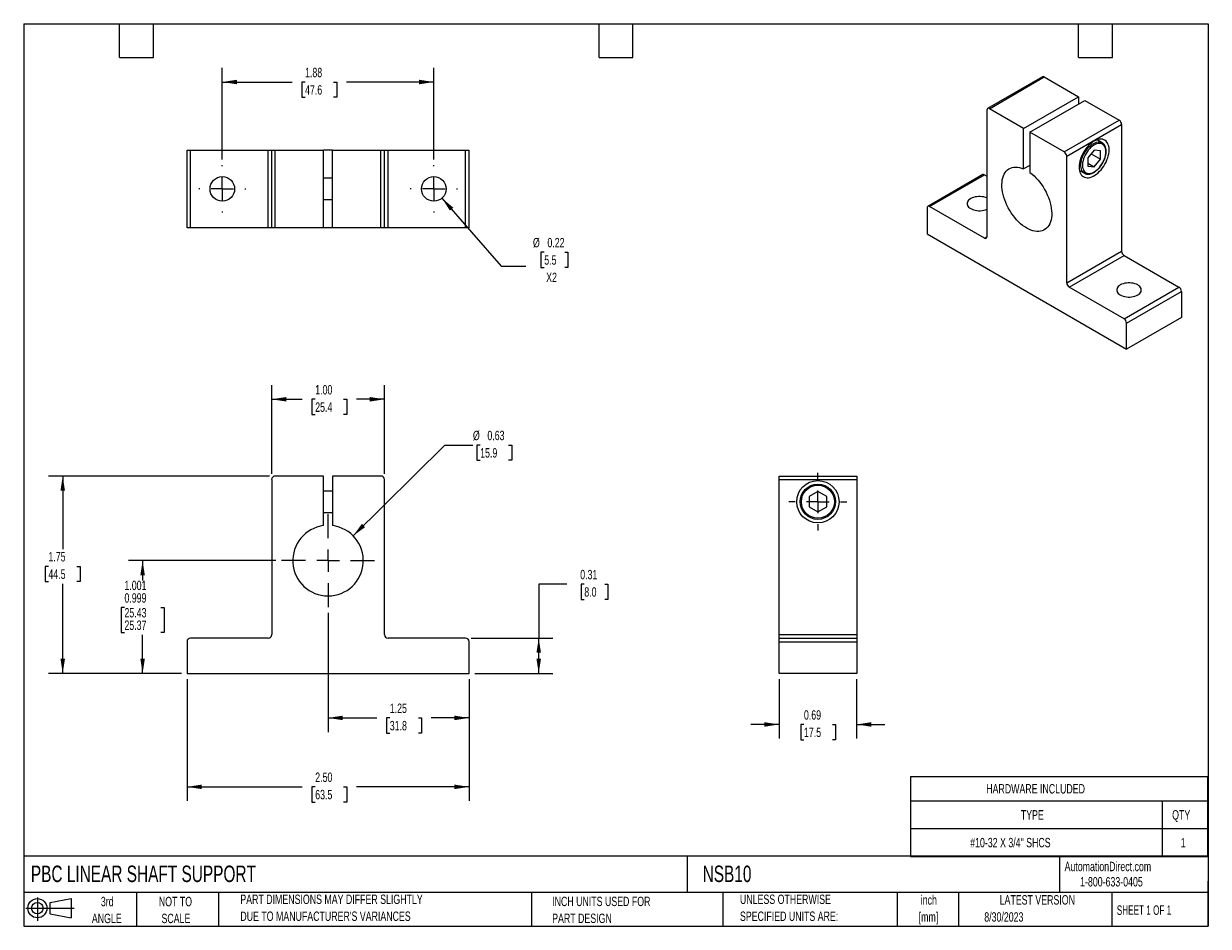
# Model space of a CAD drawing. Header units: inches. Extents: x 0.2 to 10.8, y 0.2 to 8.2.
import ezdxf

# ---------------------------------------------------------------- set-up
doc = ezdxf.new("R2010")
doc.units = ezdxf.units.IN
doc.header["$MEASUREMENT"] = 0
doc.linetypes.add('CENTERX2', pattern=[0.8, 0.5, -0.1, 0.1, -0.1])
doc.layers.add('CENTER', color=40, linetype='CENTERX2')
doc.layers.add('SLD-DEFPOINTS', color=7, linetype='Continuous')
doc.layers.add('DIMENSIONS', color=140, linetype='Continuous', lineweight=25)
doc.layers.add('TEXT', color=140, linetype='Continuous', lineweight=25)
doc.styles.add('SLDTEXTSTYLE0', font='TXT', dxfattribs={"width": 0.7})
doc.styles.add('SLDTEXTSTYLE1', font='TXT', dxfattribs={"width": 0.65})
doc.dimstyles.new('SLDDIMSTYLE0', dxfattribs={"dimtxt": 0.084961, "dimasz": 0.13, "dimexe": 0, "dimexo": 0.0625, "dimgap": 0.02124, "dimtad": 0, "dimtih": 1, "dimtoh": 1, "dimdec": 3, "dimrnd": 1e-09, "dimzin": 4, "dimdsep": 46, "dimtxsty": 'SLDTEXTSTYLE0', "dimsah": 1, "dimcen": 0.09, "dimadec": 0, "dimazin": 1, "dimlim": 1, "dimtp": 0.001, "dimtm": 0.001, "dimtfac": 1, "dimtdec": 3, "dimtofl": 0, "dimtmove": 0, "dimatfit": 3, "dimfxl": 0, "dimfrac": 2, "dimtolj": 1, "dimtzin": 12, "dimarcsym": 0})
doc.dimstyles.new('SLDDIMSTYLE1', dxfattribs={"dimtxt": 0.084961, "dimasz": 0.13, "dimexe": 0, "dimexo": 0.0625, "dimgap": 0.02124, "dimtad": 0, "dimtih": 1, "dimtoh": 1, "dimrnd": 1e-09, "dimzin": 12, "dimdsep": 46, "dimtxsty": 'SLDTEXTSTYLE0', "dimsah": 1, "dimcen": 0.09, "dimadec": 0, "dimazin": 3, "dimtfac": 1, "dimtofl": 0, "dimtmove": 0, "dimatfit": 3, "dimfxl": 0, "dimfrac": 2, "dimtolj": 1, "dimtzin": 12, "dimarcsym": 0})
doc.dimstyles.new('SLDDIMSTYLE2', dxfattribs={"dimtxt": 0.084961, "dimasz": 0.13, "dimexe": 0, "dimexo": 0.0625, "dimgap": 0.02124, "dimtad": 0, "dimtih": 1, "dimtoh": 1, "dimrnd": 1e-09, "dimzin": 4, "dimdsep": 46, "dimtxsty": 'SLDTEXTSTYLE0', "dimsah": 1, "dimcen": 0.09, "dimadec": 0, "dimazin": 1, "dimtfac": 1, "dimtofl": 0, "dimtmove": 0, "dimatfit": 3, "dimfxl": 0, "dimfrac": 2, "dimtolj": 1, "dimtzin": 12, "dimarcsym": 0})
doc.dimstyles.new('SLDDIMSTYLE3', dxfattribs={"dimtxt": 0.084961, "dimasz": 0.13, "dimexe": 0, "dimexo": 0.0625, "dimgap": 0.02124, "dimtad": 0, "dimtih": 1, "dimtoh": 1, "dimrnd": 1e-09, "dimdsep": 46, "dimtxsty": 'SLDTEXTSTYLE0', "dimsah": 1, "dimcen": 0.09, "dimadec": 0, "dimazin": 2, "dimtfac": 1, "dimtofl": 0, "dimtmove": 0, "dimatfit": 3, "dimfxl": 0, "dimfrac": 2, "dimtolj": 1, "dimtzin": 12, "dimarcsym": 0})
doc.dimstyles.new('SLDDIMSTYLE4', dxfattribs={"dimtxt": 0.084961, "dimasz": 0.13, "dimexe": 0, "dimexo": 0.0625, "dimgap": 0.02124, "dimtad": 0, "dimtih": 1, "dimtoh": 1, "dimrnd": 1e-09, "dimdsep": 46, "dimtxsty": 'SLDTEXTSTYLE0', "dimsah": 1, "dimcen": 0, "dimadec": 0, "dimazin": 2, "dimtfac": 1, "dimtofl": 0, "dimtmove": 0, "dimatfit": 3, "dimfxl": 0, "dimfrac": 2, "dimtolj": 1, "dimtzin": 12, "dimarcsym": 0})
doc.dimstyles.new('SLDDIMSTYLE5', dxfattribs={"dimtxt": 0.084961, "dimasz": 0.13, "dimexe": 0, "dimexo": 0.0625, "dimgap": 0.02124, "dimtad": 0, "dimtih": 1, "dimtoh": 1, "dimrnd": 1e-09, "dimdsep": 46, "dimtxsty": 'SLDTEXTSTYLE0', "dimsah": 1, "dimcen": 0.09, "dimadec": 0, "dimazin": 2, "dimtfac": 1, "dimtmove": 0, "dimatfit": 0, "dimfxl": 0, "dimfrac": 2, "dimtolj": 1, "dimtzin": 12, "dimarcsym": 0})
doc.dimstyles.new('SLDDIMSTYLE6', dxfattribs={"dimtxt": 0.084961, "dimasz": 0.13, "dimexe": 0, "dimexo": 0.0625, "dimgap": 0.02124, "dimtad": 0, "dimtih": 1, "dimtoh": 1, "dimrnd": 1e-09, "dimdsep": 46, "dimtxsty": 'SLDTEXTSTYLE0', "dimsah": 1, "dimcen": 0, "dimadec": 0, "dimazin": 2, "dimtfac": 1, "dimtofl": 0, "dimtmove": 0, "dimatfit": 3, "dimfxl": 0, "dimfrac": 2, "dimtolj": 1, "dimtzin": 12, "dimarcsym": 0})

# ---------------------------------------------------------------- blocks, each defined once
blk = doc.blocks.new('Block11')
at = {"color": 7, "linetype": 'Continuous', "lineweight": 18}
for p, q in [((0, 0.113), (0.428, 0.113)), ((0.102, 0.209), (0.102, 0)), ((0.216, 0.164), (0.401, 0.198)), ((0.216, 0.063), (0.216, 0.164)), ((0.401, 0.198), (0.401, 0.029)), ((0.216, 0.063), (0.401, 0.029))]:
    blk.add_line(p, q, dxfattribs=at)
for radius in [0.0846, 0.0506]:
    blk.add_circle((0.102, 0.113), radius, dxfattribs=at)
blk = doc.blocks.new('Block12')
at = {"layer": 'SLD-DEFPOINTS'}
blk.add_blockref('Block11', (0, 0), dxfattribs=at)
blk = doc.blocks.new('SW_NOTE_0')
at = {"layer": 'TEXT', "color": 0, "char_height": 0.0833, "attachment_point": 2, "style": 'SLDTEXTSTYLE0'}
for s, insert in [('inch', (0.125, 0.107)), ('[mm]', (0.122, -0.043))]:
    blk.add_mtext(s, dxfattribs=dict(at, insert=insert))
blk = doc.blocks.new('SW_NOTE_0_1')
at = {"layer": 'TEXT', "color": 0, "char_height": 0.08333, "attachment_point": 1, "style": 'SLDTEXTSTYLE0'}
for s, insert in [('UNLESS OTHERWISE', (0, 0.107)), ('SPECIFIED UNITS ARE:', (0, -0.043))]:
    blk.add_mtext(s, dxfattribs=dict(at, insert=insert))
blk = doc.blocks.new('SW_NOTE_0_2')
at = {"layer": 'TEXT', "color": 0, "char_height": 0.08333, "attachment_point": 1, "style": 'SLDTEXTSTYLE0'}
for s, insert in [('PART DIMENSIONS MAY DIFFER SLIGHTLY', (0, 0.107)), ("DUE TO MANUFACTURER'S VARIANCES", (0, -0.043))]:
    blk.add_mtext(s, dxfattribs=dict(at, insert=insert))
blk = doc.blocks.new('SW_NOTE_0_3')
at = {"layer": 'TEXT', "color": 0, "char_height": 0.0833, "attachment_point": 2, "style": 'SLDTEXTSTYLE0'}
for s, insert in [('NOT TO', (0.207, 0.107)), ('SCALE', (0.211, -0.043))]:
    blk.add_mtext(s, dxfattribs=dict(at, insert=insert))
blk = doc.blocks.new('SW_NOTE_0_4')
at = {"layer": 'TEXT', "color": 0, "char_height": 0.0833, "attachment_point": 2, "style": 'SLDTEXTSTYLE0'}
for s, insert in [('3rd', (0.091, 0.107)), ('ANGLE', (0.087, -0.043))]:
    blk.add_mtext(s, dxfattribs=dict(at, insert=insert))
blk = doc.blocks.new('SW_NOTE_0_5')
at = {"layer": 'TEXT', "color": 0, "char_height": 0.08333, "attachment_point": 1, "style": 'SLDTEXTSTYLE0'}
for s, insert in [('INCH UNITS USED FOR', (0, 0.107)), ('PART DESIGN', (0, -0.043))]:
    blk.add_mtext(s, dxfattribs=dict(at, insert=insert))
blk = doc.blocks.new('SW_TABLEANNOTATION_0')
at = {"layer": 'TEXT', "color": 0}
for p, q in [((0, 0), (0, -0.216)), ((0, 0), (2.232, 0)), ((2.232, 0), (2.632, 0)), ((2.632, 0), (2.632, -0.216)), ((0, -0.216), (0, -0.462)), ((0, -0.216), (2.232, -0.216)), ((2.232, -0.216), (2.232, -0.462)), ((2.232, -0.216), (2.632, -0.216)), ((2.632, -0.216), (2.632, -0.462)), ((0, -0.462), (0, -0.708)), ((0, -0.462), (2.232, -0.462)), ((2.232, -0.462), (2.232, -0.708)), ((2.232, -0.462), (2.632, -0.462)), ((2.632, -0.462), (2.632, -0.708)), ((0, -0.708), (2.232, -0.708)), ((2.232, -0.708), (2.632, -0.708))]:
    blk.add_line(p, q, dxfattribs=at)
at = {"layer": 'TEXT', "color": 0, "attachment_point": 1, "style": 'SLDTEXTSTYLE0'}
for s, insert, char_height in [('HARDWARE INCLUDED', (0.672, -0.067), 0.08333), ('TYPE', (0.979, -0.298), 0.0833), ('QTY', (2.32, -0.298), 0.0833), ('#10-32 X 3/4" SHCS', (0.53, -0.544), 0.08333), ('1', (2.397, -0.544), 0.0833)]:
    blk.add_mtext(s, dxfattribs=dict(at, insert=insert, char_height=char_height))
blk = doc.blocks.new('_D')
at = {"layer": 'DIMENSIONS'}
for p, q in [((2.485, 3.491), (1.179, 3.491)), ((1.304, 3.491), (1.304, 3.316)), ((1.143, 3.075), (1.114, 3.075)), ((1.114, 3.075), (1.114, 2.853)), ((1.466, 3.075), (1.494, 3.075)), ((1.494, 3.075), (1.494, 2.853)), ((1.114, 2.853), (1.143, 2.853)), ((1.494, 2.853), (1.466, 2.853)), ((1.304, 2.491), (1.304, 2.834)), ((1.648, 2.491), (1.179, 2.491))]:
    blk.add_line(p, q, dxfattribs=at)
for points in [[(1.304, 3.491), (1.284, 3.361), (1.324, 3.361)], [(1.304, 2.491), (1.324, 2.621), (1.284, 2.621)]]:
    blk.add_solid(points, dxfattribs=at)
at = {"layer": 'DIMENSIONS', "char_height": 0.0833, "attachment_point": 1, "style": 'SLDTEXTSTYLE0'}
for s, insert in [('1.001', (1.143, 3.313)), ('0.999', (1.143, 3.202)), ('25.43', (1.143, 3.071)), ('25.37', (1.143, 2.96))]:
    blk.add_mtext(s, dxfattribs=dict(at, insert=insert))
blk = doc.blocks.new('_D_1')
at = {"layer": 'DIMENSIONS'}
for p, q in [((2.429, 4.241), (0.471, 4.241)), ((0.596, 4.241), (0.596, 3.594)), ((0.469, 3.44), (0.441, 3.44)), ((0.441, 3.44), (0.441, 3.305)), ((0.722, 3.44), (0.75, 3.44)), ((0.75, 3.44), (0.75, 3.305)), ((0.441, 3.305), (0.469, 3.305)), ((0.596, 2.491), (0.596, 3.286)), ((0.75, 3.305), (0.722, 3.305)), ((1.648, 2.491), (0.471, 2.491))]:
    blk.add_line(p, q, dxfattribs=at)
for points in [[(0.596, 4.241), (0.576, 4.111), (0.616, 4.111)], [(0.596, 2.491), (0.616, 2.621), (0.576, 2.621)]]:
    blk.add_solid(points, dxfattribs=at)
at = {"layer": 'DIMENSIONS', "char_height": 0.0833, "attachment_point": 1, "style": 'SLDTEXTSTYLE0'}
for s, insert in [('1.75', (0.469, 3.567)), ('44.5', (0.469, 3.413))]:
    blk.add_mtext(s, dxfattribs=dict(at, insert=insert))
blk = doc.blocks.new('_D_2')
at = {"layer": 'DIMENSIONS'}
for p, q in [((2.448, 4.26), (2.448, 5.046)), ((3.448, 4.26), (3.448, 5.046)), ((2.448, 4.921), (2.719, 4.921)), ((2.834, 4.921), (2.805, 4.921)), ((2.805, 4.921), (2.805, 4.786)), ((3.086, 4.921), (3.115, 4.921)), ((3.115, 4.921), (3.115, 4.786)), ((3.448, 4.921), (3.201, 4.921)), ((2.805, 4.786), (2.834, 4.786)), ((3.115, 4.786), (3.086, 4.786))]:
    blk.add_line(p, q, dxfattribs=at)
for points in [[(2.448, 4.921), (2.578, 4.901), (2.578, 4.941)], [(3.448, 4.921), (3.318, 4.941), (3.318, 4.901)]]:
    blk.add_solid(points, dxfattribs=at)
at = {"layer": 'DIMENSIONS', "char_height": 0.0833, "attachment_point": 1, "style": 'SLDTEXTSTYLE0'}
for s, insert in [('1.00', (2.834, 5.047)), ('25.4', (2.834, 4.893))]:
    blk.add_mtext(s, dxfattribs=dict(at, insert=insert))
blk = doc.blocks.new('_D_3')
at = {"layer": 'DIMENSIONS'}
for p, q in [((2.948, 3.028), (2.948, 1.972)), ((4.198, 2.441), (4.198, 1.972)), ((2.948, 2.097), (3.38, 2.097)), ((3.495, 2.097), (3.467, 2.097)), ((3.467, 2.097), (3.467, 1.962)), ((3.748, 2.097), (3.776, 2.097)), ((3.776, 2.097), (3.776, 1.962)), ((4.198, 2.097), (3.863, 2.097)), ((3.467, 1.962), (3.495, 1.962)), ((3.776, 1.962), (3.748, 1.962))]:
    blk.add_line(p, q, dxfattribs=at)
for points in [[(2.948, 2.097), (3.078, 2.077), (3.078, 2.117)], [(4.198, 2.097), (4.068, 2.117), (4.068, 2.077)]]:
    blk.add_solid(points, dxfattribs=at)
at = {"layer": 'DIMENSIONS', "char_height": 0.0833, "attachment_point": 1, "style": 'SLDTEXTSTYLE0'}
for s, insert in [('1.25', (3.495, 2.224)), ('31.8', (3.495, 2.07))]:
    blk.add_mtext(s, dxfattribs=dict(at, insert=insert))
blk = doc.blocks.new('_D_4')
at = {"layer": 'DIMENSIONS'}
for p, q in [((1.698, 2.441), (1.698, 1.361)), ((4.198, 2.441), (4.198, 1.361)), ((1.698, 1.486), (2.719, 1.486)), ((2.834, 1.486), (2.805, 1.486)), ((2.805, 1.486), (2.805, 1.351)), ((3.086, 1.486), (3.115, 1.486)), ((3.115, 1.486), (3.115, 1.351)), ((4.198, 1.486), (3.201, 1.486)), ((2.805, 1.351), (2.834, 1.351)), ((3.115, 1.351), (3.086, 1.351))]:
    blk.add_line(p, q, dxfattribs=at)
for points in [[(1.698, 1.486), (1.828, 1.466), (1.828, 1.506)], [(4.198, 1.486), (4.068, 1.506), (4.068, 1.466)]]:
    blk.add_solid(points, dxfattribs=at)
at = {"layer": 'DIMENSIONS', "char_height": 0.0833, "attachment_point": 1, "style": 'SLDTEXTSTYLE0'}
for s, insert in [('2.50', (2.834, 1.613)), ('63.5', (2.834, 1.459))]:
    blk.add_mtext(s, dxfattribs=dict(at, insert=insert))
blk = doc.blocks.new('_D_5')
at = {"layer": 'DIMENSIONS'}
for p, q in [((5.065, 3.282), (4.815, 3.282)), ((4.815, 3.282), (4.815, 2.804)), ((5.219, 3.282), (5.19, 3.282)), ((5.19, 3.282), (5.19, 3.147)), ((5.4, 3.282), (5.429, 3.282)), ((5.429, 3.282), (5.429, 3.147)), ((5.19, 3.147), (5.219, 3.147)), ((5.429, 3.147), (5.4, 3.147)), ((4.217, 2.804), (4.94, 2.804)), ((4.815, 2.491), (4.815, 2.804)), ((4.248, 2.491), (4.94, 2.491))]:
    blk.add_line(p, q, dxfattribs=at)
for points in [[(4.815, 2.804), (4.795, 2.674), (4.835, 2.674)], [(4.815, 2.491), (4.835, 2.621), (4.795, 2.621)]]:
    blk.add_solid(points, dxfattribs=at)
at = {"layer": 'DIMENSIONS', "char_height": 0.0833, "attachment_point": 1, "style": 'SLDTEXTSTYLE0'}
for s, insert in [('0.31', (5.183, 3.409)), ('8.0', (5.219, 3.255))]:
    blk.add_mtext(s, dxfattribs=dict(at, insert=insert))
blk = doc.blocks.new('_D_6')
at = {"layer": 'DIMENSIONS'}
for p, q in [((3.17, 3.711), (3.982, 4.515)), ((3.982, 4.515), (4.232, 4.515)), ((4.296, 4.515), (4.267, 4.515)), ((4.267, 4.515), (4.267, 4.38)), ((4.548, 4.515), (4.577, 4.515)), ((4.577, 4.515), (4.577, 4.38)), ((4.267, 4.38), (4.296, 4.38)), ((4.577, 4.38), (4.548, 4.38))]:
    blk.add_line(p, q, dxfattribs=at)
blk.add_solid([(3.17, 3.711), (3.276, 3.788), (3.248, 3.817)], dxfattribs=at)
at = {"layer": 'DIMENSIONS', "char_height": 0.0833, "attachment_point": 1, "style": 'SLDTEXTSTYLE0'}
for s, insert in [('%%c', (4.232, 4.642)), ('0.63', (4.36, 4.642)), ('15.9', (4.296, 4.488))]:
    blk.add_mtext(s, dxfattribs=dict(at, insert=insert))
blk = doc.blocks.new('SW_CENTERMARKSYMBOL_0')
at = {"layer": 'CENTER', "color": 0}
for p, q in [((0, 0.2), (0, 0.4125)), ((-0.2, 0), (-0.4125, 0)), ((0, 0), (-0.1, 0)), ((0, 0), (0, 0.1)), ((0, 0), (0, -0.1)), ((0, 0), (0.1, 0)), ((0.2, 0), (0.4125, 0)), ((0, -0.2), (0, -0.4125))]:
    blk.add_line(p, q, dxfattribs=at)
blk = doc.blocks.new('_D_7')
at = {"layer": 'DIMENSIONS'}
for p, q in [((6.945, 2.441), (6.945, 1.914)), ((7.633, 2.441), (7.633, 1.914)), ((6.945, 2.039), (6.695, 2.039)), ((7.166, 2.039), (7.138, 2.039)), ((7.138, 2.039), (7.138, 1.904)), ((7.419, 2.039), (7.447, 2.039)), ((7.447, 2.039), (7.447, 1.904)), ((7.633, 2.039), (7.883, 2.039)), ((7.138, 1.904), (7.166, 1.904)), ((7.447, 1.904), (7.419, 1.904))]:
    blk.add_line(p, q, dxfattribs=at)
for points in [[(6.945, 2.039), (6.815, 2.059), (6.815, 2.019)], [(7.633, 2.039), (7.763, 2.019), (7.763, 2.059)]]:
    blk.add_solid(points, dxfattribs=at)
at = {"layer": 'DIMENSIONS', "char_height": 0.0833, "attachment_point": 1, "style": 'SLDTEXTSTYLE0'}
for s, insert in [('0.69', (7.166, 2.165)), ('17.5', (7.166, 2.011))]:
    blk.add_mtext(s, dxfattribs=dict(at, insert=insert))
blk = doc.blocks.new('SW_CENTERMARKSYMBOL_1')
at = {"layer": 'CENTER', "color": 0}
for p, q in [((0, 0.2), (0, 0.25625)), ((-0.2, 0), (-0.25625, 0)), ((0, 0), (-0.1, 0)), ((0, 0), (0, 0.1)), ((0, 0), (0, -0.1)), ((0, 0), (0.1, 0)), ((0.2, 0), (0.25625, 0)), ((0, -0.2), (0, -0.25625))]:
    blk.add_line(p, q, dxfattribs=at)
blk = doc.blocks.new('_D_8')
at = {"layer": 'DIMENSIONS'}
for p, q in [((2.01, 7.045), (2.01, 7.858)), ((3.885, 7.045), (3.885, 7.858)), ((2.01, 7.733), (2.629, 7.733)), ((2.744, 7.733), (2.715, 7.733)), ((2.715, 7.733), (2.715, 7.598)), ((2.996, 7.733), (3.025, 7.733)), ((3.025, 7.733), (3.025, 7.598)), ((3.885, 7.733), (3.111, 7.733)), ((2.715, 7.598), (2.744, 7.598)), ((3.025, 7.598), (2.996, 7.598))]:
    blk.add_line(p, q, dxfattribs=at)
for points in [[(2.01, 7.733), (2.14, 7.713), (2.14, 7.753)], [(3.885, 7.733), (3.755, 7.753), (3.755, 7.713)]]:
    blk.add_solid(points, dxfattribs=at)
at = {"layer": 'DIMENSIONS', "char_height": 0.0833, "attachment_point": 1, "style": 'SLDTEXTSTYLE0'}
for s, insert in [('1.88', (2.744, 7.859)), ('47.6', (2.744, 7.705))]:
    blk.add_mtext(s, dxfattribs=dict(at, insert=insert))
blk = doc.blocks.new('_D_9')
at = {"layer": 'DIMENSIONS'}
for p, q in [((3.957, 6.704), (4.483, 6.101)), ((4.864, 6.225), (4.835, 6.225)), ((4.835, 6.225), (4.835, 6.09)), ((5.045, 6.225), (5.074, 6.225)), ((5.074, 6.225), (5.074, 6.09)), ((4.483, 6.101), (4.702, 6.101)), ((4.835, 6.09), (4.864, 6.09)), ((5.074, 6.09), (5.045, 6.09))]:
    blk.add_line(p, q, dxfattribs=at)
blk.add_solid([(3.957, 6.704), (4.028, 6.593), (4.058, 6.619)], dxfattribs=at)
at = {"layer": 'DIMENSIONS', "char_height": 0.0833, "attachment_point": 1, "style": 'SLDTEXTSTYLE0'}
for s, insert in [('%%c', (4.764, 6.351)), ('0.22', (4.892, 6.351)), ('5.5', (4.864, 6.197)), ('X2', (4.881, 6.043))]:
    blk.add_mtext(s, dxfattribs=dict(at, insert=insert))
blk = doc.blocks.new('SW_CENTERMARKSYMBOL_2')
at = {"layer": 'CENTER', "color": 0}
for p, q in [((0, 0.2), (0, 0.209)), ((-0.2, 0), (-0.209, 0)), ((0, 0), (-0.1, 0)), ((0, 0), (0, 0.1)), ((0, 0), (0, -0.1)), ((0, 0), (0.1, 0)), ((0.2, 0), (0.209, 0)), ((0, -0.2), (0, -0.209))]:
    blk.add_line(p, q, dxfattribs=at)
blk = doc.blocks.new('SW_CENTERMARKSYMBOL_3')
at = {"layer": 'CENTER', "color": 0}
for p, q in [((0, 0.2), (0, 0.209)), ((-0.2, 0), (-0.209, 0)), ((0, 0), (-0.1, 0)), ((0, 0), (0, 0.1)), ((0, 0), (0, -0.1)), ((0, 0), (0.1, 0)), ((0.2, 0), (0.209, 0)), ((0, -0.2), (0, -0.209))]:
    blk.add_line(p, q, dxfattribs=at)

msp = doc.modelspace()

# ---------------------------------------------------------------- linework, layer by layer
for p, q in [((9.2806, 7.7792), (8.7941, 7.4984)), ((8.8097, 7.4968), (9.2962, 7.7777)), ((9.2962, 7.7777), (9.5997, 7.6025)), ((9.1132, 7.3216), (9.5997, 7.6025)), ((9.1691, 7.2894), (9.6556, 7.5702)), ((9.5997, 7.6025), (9.5997, 7.538)), ((9.6556, 7.5702), (9.9591, 7.395)), ((8.7876, 7.4841), (8.7876, 6.3617)), ((9.1132, 7.3216), (8.8097, 7.4968)), ((9.4726, 7.1141), (9.9591, 7.395)), ((9.4947, 7.0759), (9.9812, 7.3567)), ((9.9812, 7.3567), (9.9812, 6.2344)), ((9.1132, 6.9623), (9.1132, 7.3216)), ((9.1691, 7.2894), (9.1691, 6.9301)), ((9.4726, 7.1141), (9.1691, 7.2894)), ((9.809, 7.195), (9.7642, 7.2209)), ((1.698, 6.4419), (1.698, 7.1299)), ((1.698, 7.1299), (1.7292, 7.1299)), ((1.7292, 6.4419), (1.7292, 7.1299)), ((1.7292, 7.1299), (2.4167, 7.1299)), ((2.4167, 6.4419), (2.4167, 7.1299)), ((2.4167, 7.1299), (2.448, 7.1299)), ((2.448, 6.4419), (2.448, 7.1299)), ((2.448, 7.1299), (2.4792, 7.1299)), ((2.4792, 6.4419), (2.4792, 7.1299)), ((2.4792, 7.1299), (2.9085, 7.1299)), ((2.9085, 6.4419), (2.9085, 7.1299)), ((2.9875, 7.1299), (2.9085, 7.1299)), ((2.9875, 6.4419), (2.9875, 7.1299)), ((2.9875, 7.1299), (3.4167, 7.1299)), ((3.4167, 6.4419), (3.4167, 7.1299)), ((3.4167, 7.1299), (3.448, 7.1299)), ((3.448, 6.4419), (3.448, 7.1299)), ((3.448, 7.1299), (3.4792, 7.1299)), ((3.4792, 6.4419), (3.4792, 7.1299)), ((3.4792, 7.1299), (4.1667, 7.1299)), ((4.1667, 6.4419), (4.1667, 7.1299)), ((4.1667, 7.1299), (4.198, 7.1299)), ((4.198, 6.4419), (4.198, 7.1299)), ((9.4947, 5.9535), (9.4947, 7.0759)), ((9.738, 7.1293), (9.6827, 7.0606)), ((9.6827, 7.0606), (9.6827, 6.9869)), ((9.7123, 7.0974), (9.7932, 7.0507)), ((9.7932, 7.1244), (9.738, 7.1293)), ((9.738, 6.982), (9.7932, 7.0507)), ((9.7932, 7.0507), (9.7932, 7.1244)), ((9.1691, 6.9946), (9.1132, 6.9623)), ((9.608, 6.9502), (9.6528, 6.9244)), ((9.6827, 7.0139), (9.738, 6.982)), ((9.6827, 6.9869), (9.738, 6.982)), ((2.9875, 6.8809), (2.9085, 6.8809)), ((8.7502, 6.912), (8.2637, 6.6312)), ((8.2794, 6.6296), (8.7659, 6.9105)), ((8.7659, 6.9105), (8.7876, 6.8979)), ((2.9085, 6.6909), (2.9875, 6.6909)), ((8.2573, 6.6169), (8.2573, 6.3868)), ((8.7655, 6.349), (8.2794, 6.6296)), ((1.7292, 6.4419), (1.698, 6.4419)), ((2.4167, 6.4419), (1.7292, 6.4419)), ((2.448, 6.4419), (2.4167, 6.4419)), ((2.4792, 6.4419), (2.448, 6.4419)), ((2.9085, 6.4419), (2.4792, 6.4419)), ((2.9875, 6.4419), (2.9085, 6.4419)), ((3.4167, 6.4419), (2.9875, 6.4419)), ((3.448, 6.4419), (3.4167, 6.4419)), ((3.4792, 6.4419), (3.448, 6.4419)), ((4.1667, 6.4419), (3.4792, 6.4419)), ((4.198, 6.4419), (4.1667, 6.4419)), ((8.2573, 6.3868), (10.025, 5.3663)), ((8.7655, 6.349), (8.7876, 6.3617)), ((9.4947, 5.9535), (9.9812, 6.2344)), ((9.5168, 5.9153), (10.0033, 6.1961)), ((10.0033, 6.1961), (10.4894, 5.9155)), ((10.0029, 5.6346), (9.5168, 5.9153)), ((10.0029, 5.6346), (10.4894, 5.9155)), ((10.025, 5.5963), (10.5115, 5.8772)), ((10.5115, 5.8772), (10.5115, 5.6471)), ((10.5115, 5.6471), (10.025, 5.3663)), ((10.025, 5.3663), (10.025, 5.5963)), ((2.448, 4.2097), (2.448, 2.8352)), ((2.9085, 4.241), (2.4792, 4.241)), ((2.9085, 3.801), (2.9085, 4.241)), ((2.9875, 4.241), (2.9875, 3.801)), ((3.4167, 4.241), (2.9875, 4.241)), ((3.448, 2.8352), (3.448, 4.2097)), ((6.9452, 4.241), (7.6332, 4.241)), ((6.9452, 4.2097), (6.9452, 4.241)), ((6.9452, 4.2097), (7.6332, 4.2097)), ((6.9452, 2.8352), (6.9452, 4.2097)), ((7.6332, 4.241), (7.6332, 4.2097)), ((7.6332, 4.2097), (7.6332, 2.8352)), ((2.9875, 4.108), (2.9085, 4.108)), ((7.2892, 4.1032), (7.2111, 4.0581)), ((7.3673, 4.0581), (7.2892, 4.1032)), ((7.2111, 4.0581), (7.2111, 3.9679)), ((7.3673, 3.9679), (7.3673, 4.0581)), ((2.9085, 3.918), (2.9875, 3.918)), ((7.2111, 3.9679), (7.2892, 3.9228)), ((7.2892, 3.9228), (7.3673, 3.9679)), ((6.9452, 2.8352), (7.6332, 2.8352)), ((6.9452, 2.804), (6.9452, 2.8352)), ((7.6332, 2.8352), (7.6332, 2.804)), ((1.698, 2.7727), (1.698, 2.491)), ((2.4167, 2.804), (1.7292, 2.804)), ((4.1667, 2.804), (3.4792, 2.804)), ((4.198, 2.491), (4.198, 2.7727)), ((6.9452, 2.804), (7.6332, 2.804)), ((6.9452, 2.7727), (6.9452, 2.804)), ((6.9452, 2.7727), (7.6332, 2.7727)), ((6.9452, 2.491), (6.9452, 2.7727)), ((7.6332, 2.804), (7.6332, 2.7727)), ((7.6332, 2.7727), (7.6332, 2.491)), ((1.698, 2.491), (4.198, 2.491)), ((7.6332, 2.491), (6.9452, 2.491))]:
    msp.add_line(p, q)
at = {"flags": 128}
for points in [[(9.8705, 7.1322), (9.8698, 7.1483), (9.8674, 7.1633), (9.8636, 7.1771), (9.8583, 7.1894), (9.8516, 7.2002), (9.8435, 7.2092), (9.8342, 7.2165), (9.8238, 7.2219), (9.8124, 7.2253), (9.8001, 7.2268), (9.787, 7.2262), (9.7734, 7.2236), (9.7594, 7.2191), (9.7451, 7.2127), (9.7308, 7.2044), (9.7165, 7.1943), (9.7025, 7.1827), (9.6889, 7.1695), (9.6759, 7.1551), (9.6636, 7.1394), (9.6521, 7.1228), (9.6417, 7.1054), (9.6324, 7.0874), (9.6244, 7.069), (9.6176, 7.0505), (9.6123, 7.032), (9.6085, 7.0138), (9.6061, 6.9961), (9.6054, 6.9791), (9.6061, 6.963), (9.6085, 6.948), (9.6123, 6.9342), (9.6176, 6.9219), (9.6244, 6.9111), (9.6324, 6.9021), (9.6417, 6.8948), (9.6521, 6.8894), (9.6636, 6.886), (9.6759, 6.8845), (9.6889, 6.8851), (9.7025, 6.8876), (9.7165, 6.8922), (9.7308, 6.8986), (9.7451, 6.9069), (9.7594, 6.9169), (9.7734, 6.9286), (9.787, 6.9417), (9.8001, 6.9562), (9.8124, 6.9719), (9.8238, 6.9885), (9.8342, 7.0059), (9.8435, 7.0239), (9.8516, 7.0423), (9.8583, 7.0608), (9.8636, 7.0793), (9.8674, 7.0975), (9.8698, 7.1152), (9.8705, 7.1322)], [(9.6529, 6.9243), (9.6516, 6.9251), (9.6431, 6.9316), (9.6358, 6.9399), (9.6298, 6.9499), (9.6252, 6.9615), (9.6221, 6.9744), (9.6206, 6.9885), (9.6206, 7.0036), (9.6221, 7.0195), (9.6252, 7.036), (9.6298, 7.0528), (9.6358, 7.0697), (9.6431, 7.0864), (9.6516, 7.1028), (9.6613, 7.1186), (9.6719, 7.1336), (9.6834, 7.1475), (9.6955, 7.1602), (9.7081, 7.1714), (9.7211, 7.1811), (9.7342, 7.1891), (9.7472, 7.1953), (9.76, 7.1996), (9.7724, 7.2019), (9.7842, 7.2022), (9.7953, 7.2006), (9.8055, 7.1969), (9.8094, 7.1948)], [(9.8414, 7.1153), (9.8406, 7.1296), (9.8382, 7.1427), (9.8344, 7.1544), (9.8291, 7.1647), (9.8224, 7.1734), (9.8144, 7.1802), (9.8052, 7.1852), (9.7951, 7.1882), (9.7841, 7.1891), (9.7723, 7.1881), (9.7601, 7.1851), (9.7475, 7.1801), (9.7348, 7.1732), (9.7221, 7.1645), (9.7097, 7.1542), (9.6976, 7.1423), (9.6862, 7.1292), (9.6756, 7.115), (9.666, 7.0998), (9.6574, 7.084), (9.65, 7.0677), (9.644, 7.0513), (9.6394, 7.035), (9.6363, 7.0189), (9.6347, 7.0034), (9.6347, 6.9887), (9.6363, 6.975), (9.6394, 6.9625), (9.644, 6.9515), (9.65, 6.942), (9.6574, 6.9343), (9.666, 6.9283), (9.6756, 6.9244), (9.6862, 6.9224), (9.6976, 6.9224), (9.7097, 6.9244), (9.7221, 6.9285), (9.7348, 6.9344), (9.7475, 6.9422), (9.7601, 6.9518), (9.7723, 6.9629), (9.7841, 6.9754), (9.7951, 6.9891), (9.8052, 7.0038), (9.8144, 7.0193), (9.8224, 7.0354), (9.8291, 7.0517), (9.8344, 7.0682), (9.8382, 7.0844), (9.8406, 7.1002), (9.8414, 7.1153)], [(9.1691, 6.9301), (9.1873, 6.916), (9.2052, 6.9003), (9.2227, 6.8832), (9.2396, 6.8647), (9.2558, 6.845), (9.2712, 6.8243), (9.2857, 6.8027), (9.2992, 6.7802), (9.3115, 6.7572), (9.3227, 6.7337), (9.3326, 6.71), (9.3412, 6.6861), (9.3483, 6.6623), (9.354, 6.6387), (9.3582, 6.6154), (9.3609, 6.5927), (9.3621, 6.5707), (9.3617, 6.5496), (9.3597, 6.5295), (9.3563, 6.5105), (9.3513, 6.4928), (9.3448, 6.4765), (9.3369, 6.4618), (9.3277, 6.4486), (9.3171, 6.4372), (9.3053, 6.4275), (9.2924, 6.4197), (9.2784, 6.4139), (9.2634, 6.4099), (9.2476, 6.408), (9.231, 6.4081), (9.2138, 6.4102), (9.1961, 6.4142), (9.178, 6.4202), (9.1596, 6.4281), (9.1412, 6.4379), (9.1227, 6.4495), (9.1043, 6.4628), (9.0862, 6.4776), (9.0685, 6.494), (9.0513, 6.5118), (9.0347, 6.5309), (9.0189, 6.5511), (9.0039, 6.5723), (8.9899, 6.5943), (8.977, 6.6171), (8.9652, 6.6403), (8.9546, 6.664), (8.9454, 6.6878), (8.9375, 6.7117), (8.931, 6.7354), (8.926, 6.7589), (8.9226, 6.7819), (8.9206, 6.8042), (8.9202, 6.8258), (8.9214, 6.8465), (8.9241, 6.8661), (8.9283, 6.8844), (8.934, 6.9015), (8.9411, 6.917), (8.9497, 6.931), (8.9596, 6.9434), (8.9708, 6.9539), (8.9831, 6.9627), (8.9966, 6.9695), (9.0111, 6.9745), (9.0265, 6.9774), (9.0427, 6.9784), (9.0596, 6.9773), (9.0771, 6.9743), (9.095, 6.9693), (9.1132, 6.9623)], [(8.7876, 6.7053), (8.7868, 6.7056), (8.7737, 6.7105), (8.7596, 6.7142), (8.7447, 6.7167), (8.7293, 6.718), (8.7137, 6.718), (8.6983, 6.7167), (8.6834, 6.7142), (8.6693, 6.7105), (8.6562, 6.7056), (8.6444, 6.6997), (8.6342, 6.6929), (8.6258, 6.6854), (8.6194, 6.6772), (8.615, 6.6686), (8.6128, 6.6597), (8.6128, 6.6507), (8.615, 6.6419), (8.6194, 6.6332), (8.6258, 6.6251), (8.6342, 6.6175), (8.6444, 6.6107), (8.6562, 6.6049), (8.6693, 6.6), (8.6834, 6.5963), (8.6983, 6.5937), (8.7137, 6.5925), (8.7293, 6.5925), (8.7447, 6.5937), (8.7596, 6.5963), (8.7737, 6.6), (8.7868, 6.6049), (8.7876, 6.6052)], [(10.1244, 5.8454), (10.1346, 5.8521), (10.143, 5.8597), (10.1494, 5.8679), (10.1538, 5.8765), (10.156, 5.8854), (10.156, 5.8943), (10.1538, 5.9032), (10.1494, 5.9118), (10.143, 5.92), (10.1346, 5.9276), (10.1244, 5.9343), (10.1126, 5.9402), (10.0996, 5.9451), (10.0854, 5.9488), (10.0705, 5.9513), (10.0551, 5.9526), (10.0395, 5.9526), (10.0241, 5.9513), (10.0092, 5.9488), (9.9951, 5.9451), (9.982, 5.9402), (9.9702, 5.9343), (9.9601, 5.9276), (9.9516, 5.92), (9.9452, 5.9118), (9.9408, 5.9032), (9.9386, 5.8943), (9.9386, 5.8854), (9.9408, 5.8765), (9.9452, 5.8679), (9.9516, 5.8597), (9.9601, 5.8521), (9.9702, 5.8454), (9.982, 5.8395), (9.9951, 5.8346), (10.0092, 5.8309), (10.0241, 5.8284), (10.0395, 5.8271), (10.0551, 5.8271), (10.0705, 5.8284), (10.0854, 5.8309), (10.0996, 5.8346), (10.1126, 5.8395), (10.1244, 5.8454)]]:
    msp.add_lwpolyline(points, dxfattribs=at)
for centre, radius in [((2.0105, 6.7859), 0.109), ((3.8855, 6.7859), 0.109), ((7.2892, 4.013), 0.1875), ((7.2892, 4.013), 0.1562), ((7.2892, 4.013), 0.1462)]:
    msp.add_circle(centre, radius)
for centre, radius, start, end in [((9.287, 7.7649), 0.0157, 54.38242, 114.30712), ((8.8011, 7.4863), 0.0136, 50.79671, 189.21404), ((9.9332, 7.3545), 0.048, 2.60548, 57.39452), ((9.4467, 7.0737), 0.048, 2.60548, 57.39452), ((8.7567, 6.8977), 0.0157, 54.38242, 114.30712), ((8.2707, 6.619), 0.0136, 50.79671, 189.21404), ((8.7741, 6.3596), 0.0136, 230.79671, 9.21404), ((10.0292, 6.2366), 0.048, 182.60548, 237.39452), ((9.5427, 5.9557), 0.048, 182.60548, 237.39452), ((10.4636, 5.875), 0.048, 2.60548, 57.39452), ((9.9771, 5.5942), 0.048, 2.60548, 57.39452), ((2.4792, 4.2097), 0.0313, 90, 180), ((3.4167, 4.2097), 0.0313, 0, 90), ((2.948, 3.491), 0.3125, 97.26161, 82.73839), ((2.4167, 2.8352), 0.0313, 270, 0), ((3.4792, 2.8352), 0.0313, 180, 270), ((1.7292, 2.7727), 0.0312, 90, 180), ((4.1667, 2.7727), 0.0312, 0, 90)]:
    msp.add_arc(centre, radius, start, end)
for points, knots in [([(9.8443, 7.1194), (9.8443, 7.122), (9.8441, 7.1294), (9.8428, 7.141), (9.8399, 7.1539), (9.8354, 7.1656), (9.8296, 7.176), (9.8225, 7.1848), (9.8156, 7.1911), (9.8109, 7.1937), (9.8093, 7.1946)], [0, 0, 0, 0, 0.0763581, 0.2208676, 0.3654503, 0.5094236, 0.6520176, 0.7924718, 0.9304833, 1, 1, 1, 1]), ([(9.6531, 6.9245), (9.6541, 6.9238), (9.658, 6.9213), (9.666, 6.9185), (9.6766, 6.9163), (9.688, 6.916), (9.6998, 6.9174), (9.7121, 6.9206), (9.7246, 6.9255), (9.7372, 6.9322), (9.7498, 6.9404), (9.762, 6.9501), (9.7739, 6.9611), (9.7852, 6.9734), (9.7959, 6.9867), (9.8058, 7.0008), (9.8147, 7.0157), (9.8227, 7.0311), (9.8295, 7.0469), (9.8351, 7.0628), (9.8395, 7.0787), (9.8425, 7.0944), (9.8441, 7.108), (9.8442, 7.1162), (9.8443, 7.1194)], [0, 0, 0, 0, 0.0150715, 0.0605079, 0.1059804, 0.1518986, 0.1985115, 0.2458297, 0.2936861, 0.3418548, 0.3901474, 0.4384247, 0.4866424, 0.5347924, 0.5828835, 0.630933, 0.6789621, 0.7269934, 0.7750447, 0.8231378, 0.8712966, 0.9195436, 0.967897, 1, 1, 1, 1])]:
    msp.add_open_spline(points, degree=3, knots=knots)
at = {"layer": 'TEXT'}
for p, q in [((0.25, 8.25), (10.75, 8.25)), ((0.25, 8.25), (0.25, 0.25)), ((1.1, 7.95), (1.1, 8.25)), ((1.4, 7.95), (1.4, 8.25)), ((5.35, 7.95), (5.35, 8.25)), ((5.65, 7.95), (5.65, 8.25)), ((9.6, 7.95), (9.6, 8.25)), ((9.9, 7.95), (9.9, 8.25)), ((10.75, 8.25), (10.75, 0.25)), ((1.1, 7.95), (1.4, 7.95)), ((5.35, 7.95), (5.65, 7.95)), ((9.6, 7.95), (9.9, 7.95)), ((10.75, 0.8711), (0.25, 0.8711)), ((6.1322, 0.8711), (6.1322, 0.55)), ((9.4321, 0.8711), (9.4321, 0.55)), ((10.75, 0.25), (10.75, 0.65)), ((10.75, 0.55), (0.25, 0.55)), ((1.25, 0.55), (1.25, 0.25)), ((1.9768, 0.55), (1.9768, 0.25)), ((4.7499, 0.55), (4.7499, 0.25)), ((6.448, 0.55), (6.448, 0.25)), ((7.9931, 0.55), (7.9931, 0.25)), ((8.5359, 0.55), (8.5359, 0.25)), ((9.8956, 0.55), (9.8956, 0.25)), ((0.25, 0.25), (10.75, 0.25))]:
    msp.add_line(p, q, dxfattribs=at)

# ---------------------------------------------------------------- block references
at = {"layer": 'CENTER'}
for name, p in [('SW_CENTERMARKSYMBOL_2', (2.0105, 6.7859)), ('SW_CENTERMARKSYMBOL_3', (3.8855, 6.7859)), ('SW_CENTERMARKSYMBOL_1', (7.2892, 4.013)), ('SW_CENTERMARKSYMBOL_0', (2.948, 3.491))]:
    msp.add_blockref(name, p, dxfattribs=at)
at = {"layer": 'SLD-DEFPOINTS'}
msp.add_blockref('Block12', (0.2692, 0.2974), dxfattribs=at)
at = {"layer": 'TEXT'}
for name, p in [('SW_TABLEANNOTATION_0', (8.1094, 1.5775)), ('SW_NOTE_0_2', (2.1701, 0.4241)), ('SW_NOTE_0_1', (6.5987, 0.4241)), ('SW_NOTE_0', (8.1476, 0.4183)), ('SW_NOTE_0_4', (0.8995, 0.4043)), ('SW_NOTE_0_3', (1.3881, 0.4043)), ('SW_NOTE_0_5', (4.9342, 0.4055))]:
    msp.add_blockref(name, p, dxfattribs=at)

# ---------------------------------------------------------------- texts
for s, insert, char_height, attachment_point, style in [('PBC LINEAR SHAFT SUPPORT', (0.3136, 0.7881), 0.145833, 1, 'SLDTEXTSTYLE0'), ('NSB10', (6.268, 0.7881), 0.14583, 1, 'SLDTEXTSTYLE0'), ('AutomationDirect.com', (9.4762, 0.8219), 0.083333, 1, 'SLDTEXTSTYLE0'), ('1-800-633-0405', (9.6138, 0.6865), 0.083333, 1, 'SLDTEXTSTYLE0'), ('LATEST VERSION', (9.2343, 0.5261), 0.083333, 2, 'SLDTEXTSTYLE0'), ('SHEET 1 OF 1', (9.9386, 0.4351), 0.083333, 1, 'SLDTEXTSTYLE1'), ('8/30/2023', (8.7643, 0.3745), 0.08333, 1, 'SLDTEXTSTYLE0')]:
    msp.add_mtext(s, dxfattribs=dict(at, insert=insert, char_height=char_height, attachment_point=attachment_point, style=style))

# ---------------------------------------------------------------- dimensions: what is measured, and where the dimension line sits
at = {"layer": 'DIMENSIONS'}
for base, p1, p2, dimstyle, picture, middle in [((3.8854745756, 7.7327305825), (2.0104745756, 6.9949317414), (3.8854745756, 6.9949317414), 'SLDDIMSTYLE1', '_D_8', (2.869978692, 7.7327305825)), ((3.448, 4.9207), (2.448, 4.2097), (3.448, 4.2097), 'SLDDIMSTYLE2', '_D_2', (2.96, 4.9207)), ((2.948, 2.0973), (4.198, 2.491), (2.948, 3.0785), 'SLDDIMSTYLE1', '_D_3', (3.6213, 2.0973)), ((1.698, 1.4861), (4.198, 2.491), (1.698, 2.491), 'SLDDIMSTYLE2', '_D_4', (2.96, 1.4861)), ((6.9452, 2.0388), (7.6332, 2.491), (6.9452, 2.491), 'SLDDIMSTYLE5', '_D_7', (7.2927, 2.0388))]:
    dim = msp.add_linear_dim(base=base, p1=p1, p2=p2, dimstyle=dimstyle, dxfattribs=at)
    dim.commit()
    dim.dimension.update_dxf_attribs({"geometry": picture, "text_midpoint": middle, "dimtype": 160})
dim = msp.add_diameter_dim_2p(p1=(3.8138, 6.8681), p2=(3.9571, 6.7038), text='<>\\PX2', dimstyle='SLDDIMSTYLE6', dxfattribs=at)
dim.commit()
dim.dimension.update_dxf_attribs({"geometry": '_D_9', "text_midpoint": (4.9546, 6.1572), "dimtype": 163})
dim = msp.add_diameter_dim_2p(p1=(2.72599, 3.27104), p2=(3.16996, 3.71094), dimstyle='SLDDIMSTYLE4', dxfattribs=at)
dim.commit()
dim.dimension.update_dxf_attribs({"geometry": '_D_6', "text_midpoint": (4.42223, 4.5154), "dimtype": 163})
for base, p1, p2, dimstyle, picture, middle in [((0.5956, 4.241), (1.698, 2.491), (2.4792, 4.241), 'SLDDIMSTYLE1', '_D_1', (0.5956, 3.4403)), ((1.3043, 3.491), (1.698, 2.491), (2.5355, 3.491), 'SLDDIMSTYLE0', '_D', (1.3043, 3.0751)), ((4.8155, 2.804), (4.198, 2.491), (4.1667, 2.804), 'SLDDIMSTYLE3', '_D_5', (4.8155, 3.2824))]:
    dim = msp.add_linear_dim(base=base, p1=p1, p2=p2, angle=90, dimstyle=dimstyle, dxfattribs=at)
    dim.commit()
    dim.dimension.update_dxf_attribs({"geometry": picture, "text_midpoint": middle, "dimtype": 160})

doc.saveas('drawing.dxf')
